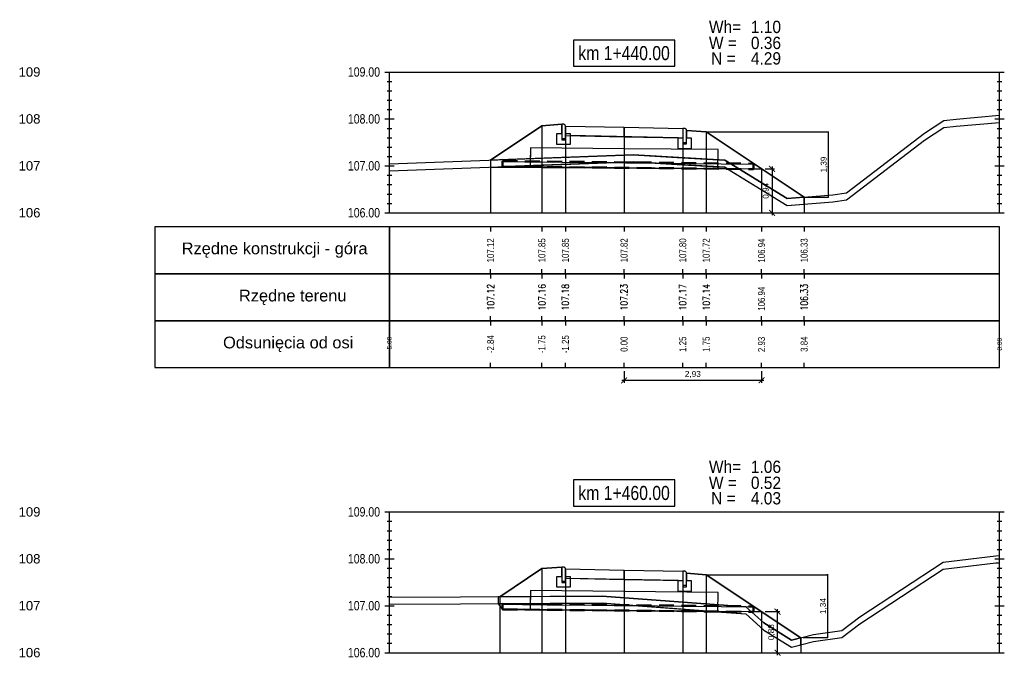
# Model space of a CAD drawing. Extents: x 7537626 to 7538805, y 5722894 to 5725486.
# Tile 79 of 105: x 7538539 to 7538560, y 5725469 to 5725482. Entities that reach past the tile are written whole.
import ezdxf

# ---------------------------------------------------------------- set-up
doc = ezdxf.new("R2010")
doc.units = 0
doc.header["$PDMODE"] = 35
doc.header["$PDSIZE"] = 0.3
doc.linetypes.add('HIDDEN', pattern=[9.525, 6.35, -3.175])
for name, color, linetype in [('C-DROGI-PROFILE', 7, 'Continuous'), ('C-DROGI-PROFILE-ETYKIETY', 7, 'Continuous'), ('C-DROGI-PRZEKROJE-ETYKIETY', 7, 'Continuous'), ('C-POPRZECZKA-przekrój', 2, 'Continuous'), ('C-POPRZECZKA-widok', 1, 'Continuous')]:
    doc.layers.add(name, color=color, linetype=linetype)
for name, color, linetype, true_color in [('C-humus', 7, 'Continuous', 0x003df5), ('C-Teren', 7, 'Continuous', 0x008521), ('poprzeczki', 7, 'Continuous', 0x0000d6)]:
    doc.layers.add(name, color=color, linetype=linetype, true_color=true_color)
for name, color, linetype, lineweight, plot in [('D-1.pow. hum.', 7, 'Continuous', 30, False), ('D-2.wykop', 30, 'Continuous', 30, False), ('D-3.nasyp', 4, 'Continuous', 30, False)]:
    doc.layers.add(name, color=color, linetype=linetype, lineweight=lineweight, plot=plot)
doc.layers.add('D-roboty-ziemne-opis', color=2, linetype='Continuous', lineweight=30)
doc.layers.add('Pom-plan', color=4, linetype='Continuous', plot=False)
doc.styles.add('2mm08', font='arial.ttf', dxfattribs={"width": 0.8})
doc.styles.add('opis_50', font='arial.ttf', dxfattribs={"height": 0.125})
doc.styles.get("Standard").update_dxf_attribs({"font": 'arial.ttf'})
doc.dimstyles.new('OPIS_50', dxfattribs={"dimscale": 0.5, "dimtxt": 0.125, "dimasz": 0.25, "dimexe": 0.1, "dimexo": 0.15, "dimgap": 0.1, "dimtad": 1, "dimzin": 0, "dimtxsty": 'opis_50', "dimblk": 'ARCHTICK', "dimcen": 0.15, "dimdle": 0.1, "dimaunit": 2, "dimadec": 4, "dimazin": 0, "dimtfac": 1, "dimtmove": 0, "dimatfit": 3, "dimfxl": 1, "dimarcsym": 0})

# ---------------------------------------------------------------- blocks, each defined once
blk = doc.blocks.new('_ArchTick')
at = {"color": 0, "linetype": 'ByBlock', "const_width": 0.15}
blk.add_lwpolyline([(-0.5, -0.5), (0.5, 0.5)], dxfattribs=at)
blk = doc.blocks.new('*D12')
at = {"layer": 'Defpoints', "color": 0, "transparency": 16777216}
for p in [(7538553.225, 5725479.76), (7538555.311, 5725478.369), (7538555.822, 5725478.369)]:
    blk.add_point(p, dxfattribs=at)
at = {"layer": 'poprzeczki', "color": 0, "lineweight": -2, "transparency": 16777216}
for p, q in [((7538553.24, 5725479.76), (7538555.832, 5725479.76)), ((7538555.822, 5725479.77), (7538555.822, 5725478.359)), ((7538555.326, 5725478.369), (7538555.832, 5725478.369))]:
    blk.add_line(p, q, dxfattribs=at)
at = {"layer": 'poprzeczki', "color": 0, "lineweight": -2, "transparency": 16777216, "xscale": 0.025, "yscale": 0.025, "zscale": 0.025}
for p, rotation in [((7538555.822, 5725479.76), 90), ((7538555.822, 5725478.369), 270)]:
    blk.add_blockref('_ArchTick', p, dxfattribs=dict(at, rotation=rotation))
at = {"layer": 'poprzeczki', "color": 0, "transparency": 16777216, "insert": (7538555.737, 5725479.064), "char_height": 0.125, "attachment_point": 5, "rotation": 90, "style": 'opis_50'}
blk.add_mtext('1,39', dxfattribs=at)
blk = doc.blocks.new('*D13')
at = {"layer": 'Defpoints', "color": 0, "transparency": 16777216}
for p in [(7538553.225, 5725470.323), (7538555.278, 5725468.988), (7538555.807, 5725468.988)]:
    blk.add_point(p, dxfattribs=at)
at = {"layer": 'poprzeczki', "color": 0, "lineweight": -2, "transparency": 16777216}
for p, q in [((7538553.24, 5725470.323), (7538555.817, 5725470.323)), ((7538555.807, 5725470.333), (7538555.807, 5725468.978)), ((7538555.293, 5725468.988), (7538555.817, 5725468.988))]:
    blk.add_line(p, q, dxfattribs=at)
at = {"layer": 'poprzeczki', "color": 0, "lineweight": -2, "transparency": 16777216, "xscale": 0.025, "yscale": 0.025, "zscale": 0.025}
for p, rotation in [((7538555.807, 5725470.323), 90), ((7538555.807, 5725468.988), 270)]:
    blk.add_blockref('_ArchTick', p, dxfattribs=dict(at, rotation=rotation))
at = {"layer": 'poprzeczki', "color": 0, "transparency": 16777216, "insert": (7538555.722, 5725469.655), "char_height": 0.125, "attachment_point": 5, "rotation": 90, "style": 'opis_50'}
blk.add_mtext('1,34', dxfattribs=at)
blk = doc.blocks.new('geokrata')
at = {"layer": 'C-POPRZECZKA-przekrój', "color": 172, "linetype": 'HIDDEN', "lineweight": 50, "ltscale": 0.05, "true_color": 0x0000cc}
for p, q in [((7538464.885, 5725469.743), (7538470.234, 5725469.689)), ((7538464.887, 5725469.627), (7538470.233, 5725469.573))]:
    blk.add_line(p, q, dxfattribs=at)
at = {"layer": 'C-POPRZECZKA-przekrój', "color": 98, "linetype": 'Continuous', "lineweight": 30, "true_color": 0x006100}
for p, q in [((7538464.892, 5725469.735), (7538465.726, 5725469.726)), ((7538464.893, 5725469.635), (7538465.725, 5725469.626)), ((7538469.225, 5725469.591), (7538470.225, 5725469.581))]:
    blk.add_line(p, q, dxfattribs=at)
for points in [[(7538467.479, 5725470.009), (7538465.479, 5725470.029), (7538465.475, 5725469.629), (7538469.475, 5725469.589), (7538469.479, 5725469.989), (7538467.479, 5725470.009), (7538465.479, 5725470.029), (7538465.476, 5725469.729), (7538470.226, 5725469.681)], [(7538464.892, 5725469.735), (7538464.893, 5725469.635)], [(7538470.225, 5725469.581), (7538470.226, 5725469.681)]]:
    blk.add_lwpolyline(points, dxfattribs=at)
at = {"layer": 'C-POPRZECZKA-przekrój', "color": 172, "linetype": 'HIDDEN', "lineweight": 50, "ltscale": 0.05, "true_color": 0x0000cc}
for points in [[(7538464.885, 5725469.743), (7538464.887, 5725469.627)], [(7538470.233, 5725469.573), (7538470.234, 5725469.689)]]:
    blk.add_lwpolyline(points, dxfattribs=at)
blk = doc.blocks.new('*D234')
at = {"layer": 'Defpoints', "color": 0, "transparency": 16777216}
for p in [(7538554.403, 5725478.974), (7538554.403, 5725478.036), (7538554.627, 5725478.036)]:
    blk.add_point(p, dxfattribs=at)
at = {"layer": 'Pom-plan', "color": 0, "lineweight": -2, "transparency": 16777216}
for p, q in [((7538554.478, 5725478.974), (7538554.677, 5725478.974)), ((7538554.627, 5725479.024), (7538554.627, 5725477.986)), ((7538554.478, 5725478.036), (7538554.677, 5725478.036))]:
    blk.add_line(p, q, dxfattribs=at)
at = {"layer": 'Pom-plan', "color": 0, "lineweight": -2, "transparency": 16777216, "xscale": 0.125, "yscale": 0.125, "zscale": 0.125}
for p, rotation in [((7538554.627, 5725478.974), 90), ((7538554.627, 5725478.036), 270)]:
    blk.add_blockref('_ArchTick', p, dxfattribs=dict(at, rotation=rotation))
at = {"layer": 'Pom-plan', "color": 0, "transparency": 16777216, "insert": (7538554.502, 5725478.505), "char_height": 0.125, "attachment_point": 5, "rotation": 90, "style": 'opis_50'}
blk.add_mtext('0,94', dxfattribs=at)
blk = doc.blocks.new('*D235')
at = {"layer": 'Defpoints', "color": 0, "transparency": 16777216}
for p in [(7538551.475, 5725474.736), (7538554.403, 5725474.736), (7538554.403, 5725474.466)]:
    blk.add_point(p, dxfattribs=at)
at = {"layer": 'Pom-plan', "color": 0, "lineweight": -2, "transparency": 16777216}
for p, q in [((7538551.425, 5725474.466), (7538554.453, 5725474.466)), ((7538551.475, 5725474.661), (7538551.475, 5725474.416)), ((7538554.403, 5725474.661), (7538554.403, 5725474.416))]:
    blk.add_line(p, q, dxfattribs=at)
at = {"layer": 'Pom-plan', "color": 0, "lineweight": -2, "transparency": 16777216, "xscale": 0.125, "yscale": 0.125, "zscale": 0.125, "rotation": 180}
blk.add_blockref('_ArchTick', (7538551.475, 5725474.466), dxfattribs=at)
at = {"layer": 'Pom-plan', "color": 0, "lineweight": -2, "transparency": 16777216, "xscale": 0.125, "yscale": 0.125, "zscale": 0.125}
blk.add_blockref('_ArchTick', (7538554.403, 5725474.466), dxfattribs=at)
at = {"layer": 'Pom-plan', "color": 0, "transparency": 16777216, "insert": (7538552.939, 5725474.591), "char_height": 0.125, "attachment_point": 5, "style": 'opis_50'}
blk.add_mtext('2,93', dxfattribs=at)
blk = doc.blocks.new('*D236')
at = {"layer": 'Defpoints', "color": 0, "transparency": 16777216}
for p in [(7538554.403, 5725469.537), (7538554.744, 5725469.537), (7538554.403, 5725468.661)]:
    blk.add_point(p, dxfattribs=at)
at = {"layer": 'Pom-plan', "color": 0, "lineweight": -2, "transparency": 16777216}
for p, q in [((7538554.478, 5725469.537), (7538554.794, 5725469.537)), ((7538554.744, 5725468.611), (7538554.744, 5725469.587)), ((7538554.478, 5725468.661), (7538554.794, 5725468.661))]:
    blk.add_line(p, q, dxfattribs=at)
at = {"layer": 'Pom-plan', "color": 0, "lineweight": -2, "transparency": 16777216, "xscale": 0.125, "yscale": 0.125, "zscale": 0.125}
for p, rotation in [((7538554.744, 5725469.537), 90), ((7538554.744, 5725468.661), 270)]:
    blk.add_blockref('_ArchTick', p, dxfattribs=dict(at, rotation=rotation))
at = {"layer": 'Pom-plan', "color": 0, "transparency": 16777216, "insert": (7538554.619, 5725469.099), "char_height": 0.125, "attachment_point": 5, "rotation": 90, "style": 'opis_50'}
blk.add_mtext('0,88', dxfattribs=at)

msp = doc.modelspace()

# ---------------------------------------------------------------- linework, layer by layer
at = {"layer": 'C-DROGI-PROFILE', "color": 7, "linetype": 'Continuous', "lineweight": -3}
for p, q in [((7538548.63, 5725477.736), (7538548.63, 5725477.636)), ((7538549.725, 5725477.736), (7538549.725, 5725477.636)), ((7538550.225, 5725477.736), (7538550.225, 5725477.636)), ((7538551.475, 5725477.736), (7538551.475, 5725477.636)), ((7538552.725, 5725477.736), (7538552.725, 5725477.636)), ((7538553.225, 5725477.736), (7538553.225, 5725477.636)), ((7538554.403, 5725477.736), (7538554.403, 5725477.636)), ((7538555.311, 5725477.736), (7538555.311, 5725477.636)), ((7538548.63, 5725476.736), (7538548.63, 5725476.836)), ((7538549.725, 5725476.736), (7538549.725, 5725476.836)), ((7538550.225, 5725476.736), (7538550.225, 5725476.836)), ((7538551.475, 5725476.736), (7538551.475, 5725476.836)), ((7538552.725, 5725476.736), (7538552.725, 5725476.836)), ((7538553.225, 5725476.736), (7538553.225, 5725476.836)), ((7538554.403, 5725476.736), (7538554.403, 5725476.836)), ((7538555.311, 5725476.736), (7538555.311, 5725476.836)), ((7538548.63, 5725476.736), (7538548.63, 5725476.636)), ((7538549.725, 5725476.736), (7538549.725, 5725476.636)), ((7538550.225, 5725476.736), (7538550.225, 5725476.636)), ((7538551.475, 5725476.736), (7538551.475, 5725476.636)), ((7538552.725, 5725476.736), (7538552.725, 5725476.636)), ((7538553.225, 5725476.736), (7538553.225, 5725476.636)), ((7538554.403, 5725476.736), (7538554.403, 5725476.636)), ((7538555.311, 5725476.736), (7538555.311, 5725476.636)), ((7538548.63, 5725475.736), (7538548.63, 5725475.836)), ((7538548.63, 5725475.736), (7538548.63, 5725475.636)), ((7538549.725, 5725475.736), (7538549.725, 5725475.836)), ((7538549.725, 5725475.736), (7538549.725, 5725475.636)), ((7538550.225, 5725475.736), (7538550.225, 5725475.836)), ((7538550.225, 5725475.736), (7538550.225, 5725475.636)), ((7538551.475, 5725475.736), (7538551.475, 5725475.836)), ((7538551.475, 5725475.736), (7538551.475, 5725475.636)), ((7538552.725, 5725475.736), (7538552.725, 5725475.836)), ((7538552.725, 5725475.736), (7538552.725, 5725475.636)), ((7538553.225, 5725475.736), (7538553.225, 5725475.836)), ((7538553.225, 5725475.736), (7538553.225, 5725475.636)), ((7538554.403, 5725475.736), (7538554.403, 5725475.836)), ((7538554.403, 5725475.736), (7538554.403, 5725475.636)), ((7538555.311, 5725475.736), (7538555.311, 5725475.836)), ((7538555.311, 5725475.736), (7538555.311, 5725475.636)), ((7538548.63, 5725474.736), (7538548.63, 5725474.836)), ((7538549.725, 5725474.736), (7538549.725, 5725474.836)), ((7538550.225, 5725474.736), (7538550.225, 5725474.836)), ((7538551.475, 5725474.736), (7538551.475, 5725474.836)), ((7538552.725, 5725474.736), (7538552.725, 5725474.836)), ((7538553.225, 5725474.736), (7538553.225, 5725474.836)), ((7538554.403, 5725474.736), (7538554.403, 5725474.836)), ((7538555.311, 5725474.736), (7538555.311, 5725474.836))]:
    msp.add_line(p, q, dxfattribs=at)
at = {"layer": 'C-DROGI-PROFILE', "color": 1, "linetype": 'Continuous', "lineweight": -3}
for points in [[(7538546.475, 5725476.736), (7538546.475, 5725477.736), (7538541.475, 5725477.736), (7538541.475, 5725476.736)], [(7538546.475, 5725476.736), (7538559.475, 5725476.736), (7538559.475, 5725477.736), (7538546.475, 5725477.736)], [(7538546.475, 5725475.736), (7538546.475, 5725476.736), (7538541.475, 5725476.736), (7538541.475, 5725475.736)], [(7538546.475, 5725475.736), (7538559.475, 5725475.736), (7538559.475, 5725476.736), (7538546.475, 5725476.736)], [(7538546.475, 5725474.736), (7538546.475, 5725475.736), (7538541.475, 5725475.736), (7538541.475, 5725474.736)], [(7538546.475, 5725474.736), (7538559.475, 5725474.736), (7538559.475, 5725475.736), (7538546.475, 5725475.736)]]:
    msp.add_3dface(points, dxfattribs=at)
at = {"layer": 'C-DROGI-PRZEKROJE-ETYKIETY', "color": 1, "linetype": 'Continuous', "lineweight": -3}
for p, q in [((7538549.725, 5725479.89), (7538549.725, 5725478.036)), ((7538550.225, 5725479.883), (7538550.225, 5725478.036)), ((7538551.475, 5725479.858), (7538551.475, 5725478.036)), ((7538552.725, 5725479.833), (7538552.725, 5725478.036)), ((7538553.225, 5725479.76), (7538553.225, 5725478.036)), ((7538548.63, 5725479.16), (7538548.63, 5725478.036)), ((7538555.311, 5725478.369), (7538555.311, 5725478.036)), ((7538549.725, 5725470.453), (7538549.725, 5725468.661)), ((7538550.225, 5725470.447), (7538550.225, 5725468.661)), ((7538551.475, 5725470.422), (7538551.475, 5725468.661)), ((7538552.725, 5725470.397), (7538552.725, 5725468.661)), ((7538553.225, 5725470.323), (7538553.225, 5725468.661)), ((7538548.828, 5725469.855), (7538548.828, 5725468.661)), ((7538555.242, 5725468.978), (7538555.242, 5725468.661))]:
    msp.add_line(p, q, dxfattribs=at)
for points in [[(7538554.403, 5725478.974), (7538554.403, 5725478.036)], [(7538554.403, 5725469.537), (7538554.403, 5725468.661)]]:
    msp.add_lwpolyline(points, dxfattribs=at)
at = {"layer": 'C-humus'}
for p, q in [((7538558.546, 5725479.885), (7538559.475, 5725479.964)), ((7538557.872, 5725479.584), (7538558.285, 5725479.855)), ((7538558.285, 5725479.855), (7538558.546, 5725479.885)), ((7538556.216, 5725478.311), (7538557.872, 5725479.584)), ((7538546.475, 5725478.932), (7538551.67, 5725479.12)), ((7538551.67, 5725479.12), (7538552.717, 5725479.057)), ((7538552.717, 5725479.057), (7538553.623, 5725479.007)), ((7538553.623, 5725479.007), (7538553.895, 5725478.839)), ((7538553.895, 5725478.839), (7538554.949, 5725478.189)), ((7538554.949, 5725478.189), (7538555.924, 5725478.269)), ((7538555.924, 5725478.269), (7538556.216, 5725478.311)), ((7538558.271, 5725470.443), (7538559.397, 5725470.573)), ((7538559.397, 5725470.573), (7538559.475, 5725470.579)), ((7538556.497, 5725469.278), (7538558.271, 5725470.443)), ((7538546.475, 5725469.693), (7538551.011, 5725469.716)), ((7538551.011, 5725469.716), (7538554.066, 5725469.486)), ((7538554.066, 5725469.486), (7538554.453, 5725469.144)), ((7538556.117, 5725468.987), (7538556.497, 5725469.278)), ((7538554.453, 5725469.144), (7538555.043, 5725468.778)), ((7538555.043, 5725468.778), (7538555.513, 5725468.898)), ((7538555.513, 5725468.898), (7538556.117, 5725468.987))]:
    msp.add_line(p, q, dxfattribs=at)
at = {"layer": 'C-POPRZECZKA-przekrój', "color": 2, "linetype": 'Continuous', "lineweight": -3}
for p, q in [((7538549.725, 5725479.89), (7538550.145, 5725479.923)), ((7538550.185, 5725479.923), (7538550.145, 5725479.923)), ((7538550.145, 5725479.923), (7538550.145, 5725479.593)), ((7538550.19, 5725479.923), (7538550.185, 5725479.923)), ((7538550.199, 5725479.921), (7538550.19, 5725479.923)), ((7538550.207, 5725479.916), (7538550.199, 5725479.921)), ((7538550.213, 5725479.912), (7538550.207, 5725479.916)), ((7538548.63, 5725479.16), (7538549.725, 5725479.89)), ((7538550.045, 5725479.493), (7538550.045, 5725479.723)), ((7538550.045, 5725479.723), (7538550.145, 5725479.723)), ((7538550.145, 5725479.723), (7538550.145, 5725479.623)), ((7538550.218, 5725479.906), (7538550.213, 5725479.912)), ((7538550.222, 5725479.899), (7538550.218, 5725479.906)), ((7538550.224, 5725479.891), (7538550.222, 5725479.899)), ((7538550.225, 5725479.883), (7538550.224, 5725479.891)), ((7538550.225, 5725479.883), (7538551.475, 5725479.858)), ((7538550.225, 5725479.883), (7538550.226, 5725479.683)), ((7538550.225, 5725479.593), (7538550.225, 5725479.883)), ((7538550.225, 5725479.883), (7538550.225, 5725479.723)), ((7538550.225, 5725479.723), (7538550.325, 5725479.723)), ((7538550.325, 5725479.723), (7538550.325, 5725479.493)), ((7538551.475, 5725479.658), (7538551.475, 5725479.858)), ((7538551.475, 5725479.858), (7538552.725, 5725479.833)), ((7538552.725, 5725479.833), (7538552.724, 5725479.633)), ((7538552.765, 5725479.833), (7538552.725, 5725479.833)), ((7538552.725, 5725479.833), (7538552.725, 5725479.503)), ((7538552.77, 5725479.833), (7538552.765, 5725479.833)), ((7538552.779, 5725479.831), (7538552.77, 5725479.833)), ((7538552.787, 5725479.826), (7538552.779, 5725479.831)), ((7538552.793, 5725479.822), (7538552.787, 5725479.826)), ((7538552.798, 5725479.816), (7538552.793, 5725479.822)), ((7538552.802, 5725479.809), (7538552.798, 5725479.816)), ((7538552.804, 5725479.801), (7538552.802, 5725479.809)), ((7538552.805, 5725479.793), (7538552.804, 5725479.801)), ((7538552.805, 5725479.503), (7538552.805, 5725479.793)), ((7538552.805, 5725479.793), (7538552.805, 5725479.633)), ((7538552.805, 5725479.793), (7538553.225, 5725479.76)), ((7538553.225, 5725479.76), (7538555.311, 5725478.369)), ((7538550.145, 5725479.623), (7538550.225, 5725479.623)), ((7538550.145, 5725479.593), (7538550.225, 5725479.593)), ((7538550.226, 5725479.683), (7538551.475, 5725479.658)), ((7538551.475, 5725479.658), (7538552.724, 5725479.633)), ((7538552.625, 5725479.403), (7538552.625, 5725479.633)), ((7538552.625, 5725479.633), (7538552.725, 5725479.633)), ((7538552.725, 5725479.633), (7538552.725, 5725479.533)), ((7538552.725, 5725479.533), (7538552.805, 5725479.533)), ((7538552.725, 5725479.503), (7538552.805, 5725479.503)), ((7538552.805, 5725479.633), (7538552.905, 5725479.633)), ((7538552.905, 5725479.633), (7538552.905, 5725479.403)), ((7538550.325, 5725479.493), (7538550.045, 5725479.493)), ((7538552.905, 5725479.403), (7538552.625, 5725479.403)), ((7538549.725, 5725470.453), (7538550.145, 5725470.487)), ((7538550.185, 5725470.487), (7538550.145, 5725470.487)), ((7538550.145, 5725470.487), (7538550.145, 5725470.157)), ((7538550.19, 5725470.486), (7538550.185, 5725470.487)), ((7538550.199, 5725470.484), (7538550.19, 5725470.486)), ((7538550.207, 5725470.48), (7538550.199, 5725470.484)), ((7538550.213, 5725470.475), (7538550.207, 5725470.48)), ((7538548.828, 5725469.855), (7538549.725, 5725470.453)), ((7538550.045, 5725470.057), (7538550.045, 5725470.287)), ((7538550.045, 5725470.287), (7538550.145, 5725470.287)), ((7538550.145, 5725470.287), (7538550.145, 5725470.187)), ((7538550.218, 5725470.47), (7538550.213, 5725470.475)), ((7538550.222, 5725470.462), (7538550.218, 5725470.47)), ((7538550.224, 5725470.454), (7538550.222, 5725470.462)), ((7538550.225, 5725470.447), (7538550.224, 5725470.454)), ((7538550.225, 5725470.447), (7538551.475, 5725470.422)), ((7538550.225, 5725470.447), (7538550.226, 5725470.247)), ((7538550.225, 5725470.157), (7538550.225, 5725470.447)), ((7538550.225, 5725470.447), (7538550.225, 5725470.287)), ((7538550.225, 5725470.287), (7538550.325, 5725470.287)), ((7538550.325, 5725470.287), (7538550.325, 5725470.057)), ((7538551.475, 5725470.222), (7538551.475, 5725470.422)), ((7538551.475, 5725470.422), (7538552.725, 5725470.397)), ((7538552.725, 5725470.397), (7538552.724, 5725470.197)), ((7538552.765, 5725470.397), (7538552.725, 5725470.397)), ((7538552.725, 5725470.397), (7538552.725, 5725470.067)), ((7538552.77, 5725470.396), (7538552.765, 5725470.397)), ((7538552.779, 5725470.394), (7538552.77, 5725470.396)), ((7538552.787, 5725470.39), (7538552.779, 5725470.394)), ((7538552.793, 5725470.385), (7538552.787, 5725470.39)), ((7538552.798, 5725470.38), (7538552.793, 5725470.385)), ((7538552.802, 5725470.372), (7538552.798, 5725470.38)), ((7538552.804, 5725470.364), (7538552.802, 5725470.372)), ((7538552.805, 5725470.357), (7538552.804, 5725470.364)), ((7538552.805, 5725470.067), (7538552.805, 5725470.357)), ((7538552.805, 5725470.357), (7538552.805, 5725470.197)), ((7538552.805, 5725470.357), (7538553.225, 5725470.323)), ((7538553.225, 5725470.323), (7538555.242, 5725468.978)), ((7538550.325, 5725470.057), (7538550.045, 5725470.057)), ((7538550.145, 5725470.187), (7538550.225, 5725470.187)), ((7538550.145, 5725470.157), (7538550.225, 5725470.157)), ((7538550.226, 5725470.247), (7538551.475, 5725470.222)), ((7538551.475, 5725470.222), (7538552.724, 5725470.197)), ((7538552.625, 5725469.967), (7538552.625, 5725470.197)), ((7538552.625, 5725470.197), (7538552.725, 5725470.197)), ((7538552.725, 5725470.197), (7538552.725, 5725470.097)), ((7538552.725, 5725470.097), (7538552.805, 5725470.097)), ((7538552.725, 5725470.067), (7538552.805, 5725470.067)), ((7538552.805, 5725470.197), (7538552.905, 5725470.197)), ((7538552.905, 5725470.197), (7538552.905, 5725469.967)), ((7538552.905, 5725469.967), (7538552.625, 5725469.967))]:
    msp.add_line(p, q, dxfattribs=at)
at = {"layer": 'C-POPRZECZKA-przekrój'}
for points in [[(7538554.225, 5725478.976), (7538554.403, 5725478.974)], [(7538554.225, 5725469.539), (7538554.403, 5725469.537)]]:
    msp.add_lwpolyline(points, dxfattribs=at)
at = {"layer": 'C-POPRZECZKA-widok', "color": 1, "linetype": 'Continuous', "lineweight": -3}
for p, q in [((7538546.375, 5725481.036), (7538559.575, 5725481.036)), ((7538546.475, 5725478.036), (7538546.475, 5725481.036)), ((7538559.475, 5725478.036), (7538559.475, 5725481.036)), ((7538546.425, 5725480.836), (7538546.525, 5725480.836)), ((7538559.425, 5725480.836), (7538559.525, 5725480.836)), ((7538546.425, 5725480.636), (7538546.525, 5725480.636)), ((7538559.425, 5725480.636), (7538559.525, 5725480.636)), ((7538546.425, 5725480.436), (7538546.525, 5725480.436)), ((7538559.425, 5725480.436), (7538559.525, 5725480.436)), ((7538546.425, 5725480.236), (7538546.525, 5725480.236)), ((7538559.425, 5725480.236), (7538559.525, 5725480.236)), ((7538546.375, 5725480.036), (7538546.575, 5725480.036)), ((7538546.425, 5725480.036), (7538546.525, 5725480.036)), ((7538559.375, 5725480.036), (7538559.575, 5725480.036)), ((7538559.425, 5725480.036), (7538559.525, 5725480.036)), ((7538546.425, 5725479.836), (7538546.525, 5725479.836)), ((7538559.425, 5725479.836), (7538559.525, 5725479.836)), ((7538546.425, 5725479.636), (7538546.525, 5725479.636)), ((7538559.425, 5725479.636), (7538559.525, 5725479.636)), ((7538546.425, 5725479.436), (7538546.525, 5725479.436)), ((7538559.425, 5725479.436), (7538559.525, 5725479.436)), ((7538546.425, 5725479.236), (7538546.525, 5725479.236)), ((7538559.425, 5725479.236), (7538559.525, 5725479.236)), ((7538546.375, 5725479.036), (7538546.575, 5725479.036)), ((7538546.425, 5725479.036), (7538546.525, 5725479.036)), ((7538559.375, 5725479.036), (7538559.575, 5725479.036)), ((7538559.425, 5725479.036), (7538559.525, 5725479.036)), ((7538546.425, 5725478.836), (7538546.525, 5725478.836)), ((7538559.425, 5725478.836), (7538559.525, 5725478.836)), ((7538546.425, 5725478.636), (7538546.525, 5725478.636)), ((7538559.425, 5725478.636), (7538559.525, 5725478.636)), ((7538546.425, 5725478.436), (7538546.525, 5725478.436)), ((7538559.425, 5725478.436), (7538559.525, 5725478.436)), ((7538546.375, 5725478.036), (7538559.575, 5725478.036)), ((7538546.425, 5725478.236), (7538546.525, 5725478.236)), ((7538559.425, 5725478.236), (7538559.525, 5725478.236)), ((7538546.375, 5725471.661), (7538559.575, 5725471.661)), ((7538546.475, 5725468.661), (7538546.475, 5725471.661)), ((7538559.475, 5725468.661), (7538559.475, 5725471.661)), ((7538546.425, 5725471.461), (7538546.525, 5725471.461)), ((7538559.425, 5725471.461), (7538559.525, 5725471.461)), ((7538546.425, 5725471.261), (7538546.525, 5725471.261)), ((7538559.425, 5725471.261), (7538559.525, 5725471.261)), ((7538546.425, 5725471.061), (7538546.525, 5725471.061)), ((7538559.425, 5725471.061), (7538559.525, 5725471.061)), ((7538546.425, 5725470.861), (7538546.525, 5725470.861)), ((7538559.425, 5725470.861), (7538559.525, 5725470.861)), ((7538546.375, 5725470.661), (7538546.575, 5725470.661)), ((7538546.425, 5725470.661), (7538546.525, 5725470.661)), ((7538559.375, 5725470.661), (7538559.575, 5725470.661)), ((7538559.425, 5725470.661), (7538559.525, 5725470.661)), ((7538546.425, 5725470.461), (7538546.525, 5725470.461)), ((7538559.425, 5725470.461), (7538559.525, 5725470.461)), ((7538546.425, 5725470.261), (7538546.525, 5725470.261)), ((7538546.425, 5725470.061), (7538546.525, 5725470.061)), ((7538559.425, 5725470.261), (7538559.525, 5725470.261)), ((7538559.425, 5725470.061), (7538559.525, 5725470.061)), ((7538546.425, 5725469.861), (7538546.525, 5725469.861)), ((7538559.425, 5725469.861), (7538559.525, 5725469.861)), ((7538546.375, 5725469.661), (7538546.575, 5725469.661)), ((7538546.425, 5725469.661), (7538546.525, 5725469.661)), ((7538559.375, 5725469.661), (7538559.575, 5725469.661)), ((7538559.425, 5725469.661), (7538559.525, 5725469.661)), ((7538546.425, 5725469.461), (7538546.525, 5725469.461)), ((7538559.425, 5725469.461), (7538559.525, 5725469.461)), ((7538546.425, 5725469.261), (7538546.525, 5725469.261)), ((7538559.425, 5725469.261), (7538559.525, 5725469.261)), ((7538546.425, 5725469.061), (7538546.525, 5725469.061)), ((7538559.425, 5725469.061), (7538559.525, 5725469.061)), ((7538546.425, 5725468.861), (7538546.525, 5725468.861)), ((7538559.425, 5725468.861), (7538559.525, 5725468.861)), ((7538546.375, 5725468.661), (7538559.575, 5725468.661))]:
    msp.add_line(p, q, dxfattribs=at)
at = {"layer": 'C-POPRZECZKA-widok', "color": 3, "linetype": 'Continuous', "lineweight": -3}
for points in [[(7538550.395, 5725481.161), (7538552.555, 5725481.161), (7538552.555, 5725481.718), (7538550.395, 5725481.718)], [(7538550.395, 5725471.786), (7538552.555, 5725471.786), (7538552.555, 5725472.343), (7538550.395, 5725472.343)]]:
    msp.add_3dface(points, dxfattribs=at)
at = {"layer": 'C-Teren'}
for p, q in [((7538557.872, 5725479.734), (7538558.285, 5725480.005)), ((7538558.285, 5725480.005), (7538558.546, 5725480.035)), ((7538558.546, 5725480.035), (7538559.475, 5725480.114)), ((7538556.216, 5725478.461), (7538557.872, 5725479.734)), ((7538546.475, 5725479.082), (7538551.67, 5725479.27)), ((7538551.67, 5725479.27), (7538552.717, 5725479.207)), ((7538552.717, 5725479.207), (7538553.623, 5725479.157)), ((7538553.623, 5725479.157), (7538553.895, 5725478.989)), ((7538553.895, 5725478.989), (7538554.949, 5725478.339)), ((7538555.924, 5725478.419), (7538556.216, 5725478.461)), ((7538554.949, 5725478.339), (7538555.924, 5725478.419)), ((7538558.271, 5725470.593), (7538559.397, 5725470.723)), ((7538559.397, 5725470.723), (7538559.475, 5725470.729)), ((7538556.497, 5725469.428), (7538558.271, 5725470.593)), ((7538546.475, 5725469.843), (7538551.011, 5725469.866)), ((7538551.011, 5725469.866), (7538554.066, 5725469.636)), ((7538554.066, 5725469.636), (7538554.453, 5725469.294)), ((7538556.117, 5725469.137), (7538556.497, 5725469.428)), ((7538554.453, 5725469.294), (7538555.043, 5725468.928)), ((7538555.043, 5725468.928), (7538555.513, 5725469.048)), ((7538555.513, 5725469.048), (7538556.117, 5725469.137))]:
    msp.add_line(p, q, dxfattribs=at)
at = {"layer": 'D-1.pow. hum.'}
for points in [[(7538548.63, 5725479.16), (7538548.63, 5725479.01), (7538551.67, 5725479.12), (7538553.623, 5725479.007), (7538554.949, 5725478.189), (7538555.311, 5725478.219), (7538555.311, 5725478.369), (7538554.949, 5725478.339), (7538553.623, 5725479.157), (7538551.67, 5725479.27), (7538548.63, 5725479.16)], [(7538548.79, 5725469.855), (7538548.789, 5725469.705), (7538551.011, 5725469.716), (7538554.066, 5725469.486), (7538554.453, 5725469.144), (7538555.043, 5725468.778), (7538555.242, 5725468.828), (7538555.242, 5725468.978), (7538555.043, 5725468.928), (7538554.453, 5725469.294), (7538554.066, 5725469.636), (7538551.011, 5725469.866), (7538548.79, 5725469.855)]]:
    msp.add_lwpolyline(points, dxfattribs=at)
at = {"layer": 'D-2.wykop'}
for points in [[(7538553.674, 5725478.973), (7538553.623, 5725479.007), (7538551.67, 5725479.12), (7538548.968, 5725479.02), (7538553.674, 5725478.973)], [(7538553.344, 5725469.54), (7538551.011, 5725469.716), (7538548.789, 5725469.705), (7538548.887, 5725469.585), (7538553.344, 5725469.54)]]:
    msp.add_lwpolyline(points, dxfattribs=at)
at = {"layer": 'D-3.nasyp'}
for points in [[(7538550.045, 5725479.493), (7538550.045, 5725479.723), (7538550.145, 5725479.723), (7538550.145, 5725479.923), (7538549.725, 5725479.89), (7538548.63, 5725479.16), (7538548.63, 5725479.01), (7538551.952, 5725478.991), (7538553.677, 5725478.973), (7538554.949, 5725478.189), (7538555.311, 5725478.219), (7538555.311, 5725478.369), (7538553.225, 5725479.76), (7538552.805, 5725479.793), (7538552.805, 5725479.633), (7538552.905, 5725479.633), (7538552.905, 5725479.403), (7538552.625, 5725479.403), (7538552.625, 5725479.635), (7538550.325, 5725479.681), (7538550.325, 5725479.493), (7538550.045, 5725479.493)], [(7538550.045, 5725470.057), (7538550.045, 5725470.287), (7538550.145, 5725470.287), (7538550.145, 5725470.487), (7538549.725, 5725470.453), (7538548.828, 5725469.855), (7538548.79, 5725469.855), (7538548.791, 5725469.705), (7538548.879, 5725469.593), (7538553.344, 5725469.54), (7538554.066, 5725469.486), (7538554.453, 5725469.144), (7538555.043, 5725468.778), (7538555.242, 5725468.828), (7538555.242, 5725468.978), (7538553.225, 5725470.323), (7538552.805, 5725470.357), (7538552.805, 5725470.197), (7538552.905, 5725470.197), (7538552.905, 5725469.967), (7538552.625, 5725469.967), (7538552.625, 5725470.197), (7538550.325, 5725470.243), (7538550.325, 5725470.057), (7538550.045, 5725470.057)]]:
    msp.add_lwpolyline(points, dxfattribs=at)

# ---------------------------------------------------------------- block references
at = {"layer": 'C-POPRZECZKA-przekrój'}
for p in [(84, 9.394), (84, -0.042)]:
    msp.add_blockref('geokrata', p, dxfattribs=at)

# ---------------------------------------------------------------- texts
at = {"layer": 'C-DROGI-PROFILE', "color": 2}
for s, p in [('Rzędne konstrukcji - góra', (7538542.05, 5725477.153)), ('Rzędne terenu', (7538543.27, 5725476.147)), ('Odsunięcia od osi', (7538542.931, 5725475.147))]:
    msp.add_text(s, height=0.25, dxfattribs=at).set_placement(p)
at = {"layer": 'C-DROGI-PROFILE-ETYKIETY', "color": 1, "style": '2mm08', "width": 0.8}
for s, p in [('106.94', (7538554.477, 5725476.975)), ('106.94', (7538554.478, 5725475.948)), ('2.93', (7538554.477, 5725475.068))]:
    msp.add_text(s, height=0.15, rotation=90, dxfattribs=at).set_placement(p)
at = {"layer": 'C-DROGI-PROFILE-ETYKIETY', "color": 1, "linetype": 'Continuous', "lineweight": -3, "char_height": 0.15, "attachment_point": 5, "rotation": 90, "style": '2mm08'}
for s, insert in [('107.12', (7538548.63, 5725477.236)), ('107.85', (7538549.725, 5725477.236)), ('107.85', (7538550.225, 5725477.236)), ('107.82', (7538551.475, 5725477.236)), ('107.80', (7538552.725, 5725477.236)), ('107.72', (7538553.225, 5725477.236)), ('106.33', (7538555.311, 5725477.236)), ('{\\Fsimplex.shx|c238;107.12}', (7538548.63, 5725476.236)), ('{\\Fsimplex.shx|c238;107.16}', (7538549.725, 5725476.236)), ('{\\Fsimplex.shx|c238;107.18}', (7538550.225, 5725476.236)), ('{\\Fsimplex.shx|c238;107.23}', (7538551.475, 5725476.236)), ('{\\Fsimplex.shx|c238;107.17}', (7538552.725, 5725476.236)), ('{\\Fsimplex.shx|c238;107.14}', (7538553.225, 5725476.236)), ('{\\Fsimplex.shx|c238;106.33}', (7538555.311, 5725476.236)), ('-2.84', (7538548.63, 5725475.236)), ('-1.75', (7538549.725, 5725475.236)), ('-1.25', (7538550.225, 5725475.236)), ('0.00', (7538551.475, 5725475.236)), ('1.25', (7538552.725, 5725475.236)), ('1.75', (7538553.225, 5725475.236)), ('3.84', (7538555.311, 5725475.236))]:
    msp.add_mtext(s, dxfattribs=dict(at, insert=insert))
at = {"layer": 'C-DROGI-PROFILE-ETYKIETY', "color": 7, "linetype": 'Continuous', "lineweight": -3, "char_height": 0.1, "attachment_point": 5, "rotation": 90, "style": '2mm08'}
for s, insert in [('-5.00', (7538546.475, 5725475.236)), ('8.00', (7538559.475, 5725475.236))]:
    msp.add_mtext(s, dxfattribs=dict(at, insert=insert))
at = {"layer": 'C-POPRZECZKA-widok', "color": 3, "linetype": 'Continuous', "lineweight": -3, "char_height": 0.3, "attachment_point": 8, "style": '2mm08'}
for s, insert in [('km 1+440.00', (7538551.475, 5725481.286)), ('km 1+460.00', (7538551.475, 5725471.911))]:
    msp.add_mtext(s, dxfattribs=dict(at, insert=insert))
at = {"layer": 'C-POPRZECZKA-widok', "color": 1, "linetype": 'Continuous', "lineweight": -3, "char_height": 0.2, "attachment_point": 4}
for s, insert in [('109', (7538538.575, 5725481.036)), ('108', (7538538.575, 5725480.036)), ('107', (7538538.575, 5725479.036)), ('106', (7538538.575, 5725478.036)), ('109', (7538538.575, 5725471.661)), ('108', (7538538.575, 5725470.661)), ('107', (7538538.575, 5725469.661)), ('106', (7538538.575, 5725468.661))]:
    msp.add_mtext(s, dxfattribs=dict(at, insert=insert))
at = {"layer": 'C-POPRZECZKA-widok', "color": 1, "linetype": 'Continuous', "lineweight": -3, "char_height": 0.2, "attachment_point": 6, "style": '2mm08'}
for s, insert in [('109.00', (7538546.275, 5725481.036)), ('108.00', (7538546.275, 5725480.036)), ('107.00', (7538546.275, 5725479.036)), ('106.00', (7538546.275, 5725478.036)), ('109.00', (7538546.275, 5725471.661)), ('108.00', (7538546.275, 5725470.661)), ('107.00', (7538546.275, 5725469.661)), ('106.00', (7538546.275, 5725468.661))]:
    msp.add_mtext(s, dxfattribs=dict(at, insert=insert))
at = {"layer": 'D-roboty-ziemne-opis', "lineweight": 25, "width": 0.9}
for s, p in [('Wh=', (7538553.282, 5725481.867)), ('1.10', (7538554.176, 5725481.867)), ('W =', (7538553.282, 5725481.526)), ('0.36', (7538554.176, 5725481.526)), ('N =', (7538553.33, 5725481.196)), ('4.29', (7538554.176, 5725481.196)), ('Wh=', (7538553.282, 5725472.492)), ('1.06', (7538554.176, 5725472.492)), ('W =', (7538553.282, 5725472.151)), ('0.52', (7538554.176, 5725472.151)), ('N =', (7538553.33, 5725471.821)), ('4.03', (7538554.176, 5725471.821))]:
    msp.add_text(s, height=0.2625, dxfattribs=at).set_placement(p)

# ---------------------------------------------------------------- dimensions: what is measured, and where the dimension line sits
at = {"layer": 'Pom-plan'}
for base, p1, p2, picture, middle in [((7538554.627, 5725478.036), (7538554.403, 5725478.974), (7538554.403, 5725478.036), '*D234', (7538554.502, 5725478.505)), ((7538554.744, 5725469.537), (7538554.403, 5725468.661), (7538554.403, 5725469.537), '*D236', (7538554.619, 5725469.099))]:
    dim = msp.add_linear_dim(base=base, p1=p1, p2=p2, angle=90, dimstyle='OPIS_50', dxfattribs=at)
    dim.commit()
    dim.dimension.update_dxf_attribs({"geometry": picture, "text_midpoint": middle})
dim = msp.add_linear_dim(base=(7538554.403, 5725474.466), p1=(7538551.475, 5725474.736), p2=(7538554.403, 5725474.736), dimstyle='OPIS_50', dxfattribs=at)
dim.commit()
dim.dimension.update_dxf_attribs({"geometry": '*D235', "text_midpoint": (7538552.939, 5725474.591)})
at = {"layer": 'poprzeczki'}
for base, p1, p2, picture, middle in [((7538555.822, 5725478.369), (7538553.225, 5725479.76), (7538555.311, 5725478.369), '*D12', (7538555.737, 5725479.064)), ((7538555.8073, 5725468.9878), (7538553.2249, 5725470.3231), (7538555.2781, 5725468.9878), '*D13', (7538555.7222, 5725469.6555))]:
    dim = msp.add_linear_dim(base=base, p1=p1, p2=p2, angle=90, dimstyle='OPIS_50', override={"dimscale": 0.1}, dxfattribs=at)
    dim.commit()
    dim.dimension.update_dxf_attribs({"geometry": picture, "text_midpoint": middle})

doc.saveas('drawing.dxf')
